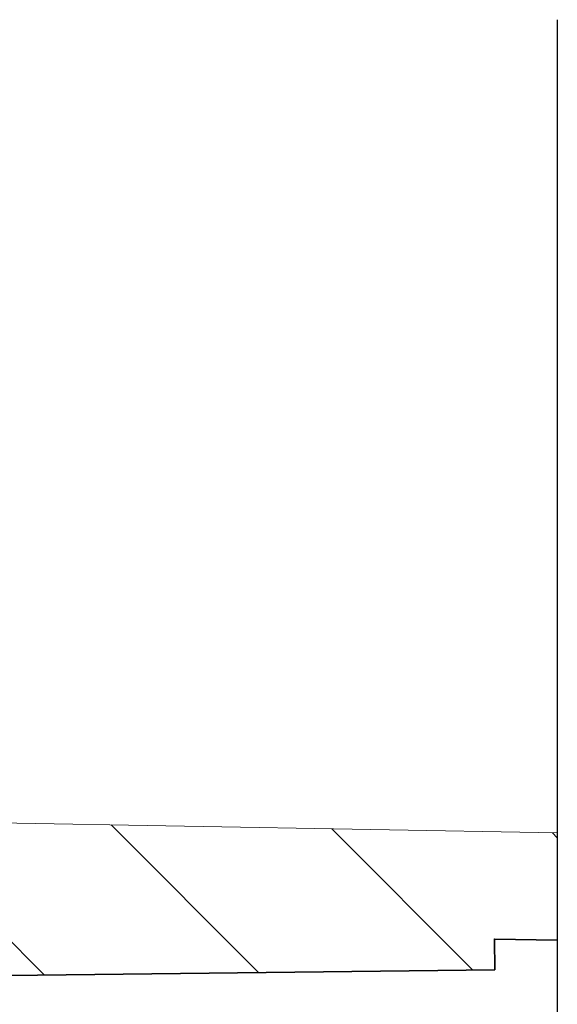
# Model space of a CAD drawing. Header units: metres. Extents: x 199581 to 207779, y 462378 to 466293.
# Tile 24 of 134: x 207331.41 to 207333.16, y 465959.23 to 465962.44. Entities that reach past the tile are written whole.
import ezdxf

# ---------------------------------------------------------------- set-up
doc = ezdxf.new("R2010")
doc.units = ezdxf.units.M
doc.linetypes.add('XX-AFBREEK', pattern=[7, 4, -1, 1, -1])
for name, color, linetype, lineweight in [('B-WE-GR-MAAIVELD-G-GRIJS', 253, 'GW-MAAIVELD', 13), ('N-WE-GW-MAAIVELD-GD', 90, 'GW-MAAIVELD', 35), ('N-WE-GW-ONTGRAVING-WERK-AD', 253, 'Continuous', 18), ('X-XX-AL-AFBREEKLIJN-GD', 250, 'XX-AFBREEK', 25)]:
    doc.layers.add(name, color=color, linetype=linetype, lineweight=lineweight)
doc.linetypes.add('GW-MAAIVELD', pattern='A,12,[40,NLCS.SHX,S=1,R=0,X=0,Y=-0.5],12', length=24)

msp = doc.modelspace()

# ---------------------------------------------------------------- hatches: boundary and pattern name
at = {"layer": 'N-WE-GW-ONTGRAVING-WERK-AD'}
h = msp.add_hatch(dxfattribs=at)
h.set_pattern_fill('AGW-WERK_ONTGRAVEN-SO', color=256, scale=0.1, pattern_type=2)
h.set_pattern_definition([(135, (0, 0), (-0.3535533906, -0.3535533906), [])])
h.paths.add_polyline_path([(207332.9556, 465959.4443), (207333.1608, 465959.4407), (207333.1608, 465959.7907), (207328.3912, 465959.8766), (207318.1658, 465959.9693), (207307.3461, 465959.9933), (207298.1608, 465959.8585), (207298.1608, 465959.5085), (207306.0459, 465959.6242), (207307.0008, 465959.633), (207309.5624, 465959.3484), (207316.5356, 465959.3333), (207316.9108, 465958.9582), (207317.9108, 465958.7582), (207318.4108, 465958.7582), (207319.4108, 465958.9582), (207319.6429, 465959.1882), (207328.3867, 465959.2907), (207332.9564, 465959.3443)])

# ---------------------------------------------------------------- linework, layer by layer
at = {"layer": 'B-WE-GR-MAAIVELD-G-GRIJS', "flags": 128}
msp.add_lwpolyline([(207298.1608, 465959.8585), (207307.3461, 465959.9933), (207318.1658, 465959.9693), (207328.3912, 465959.8766), (207333.1608, 465959.7907)], dxfattribs=at)
at = {"layer": 'N-WE-GW-MAAIVELD-GD', "flags": 128}
msp.add_lwpolyline([(207319.6429, 465959.1882), (207328.3867, 465959.2907), (207332.9564, 465959.3443), (207332.9556, 465959.4443), (207333.1608, 465959.4407)], dxfattribs=at)
at = {"layer": 'X-XX-AL-AFBREEKLIJN-GD', "flags": 128}
msp.add_lwpolyline([(207333.1608, 465962.4443), (207333.1608, 465958.4443)], dxfattribs=at)

doc.saveas('drawing.dxf')
